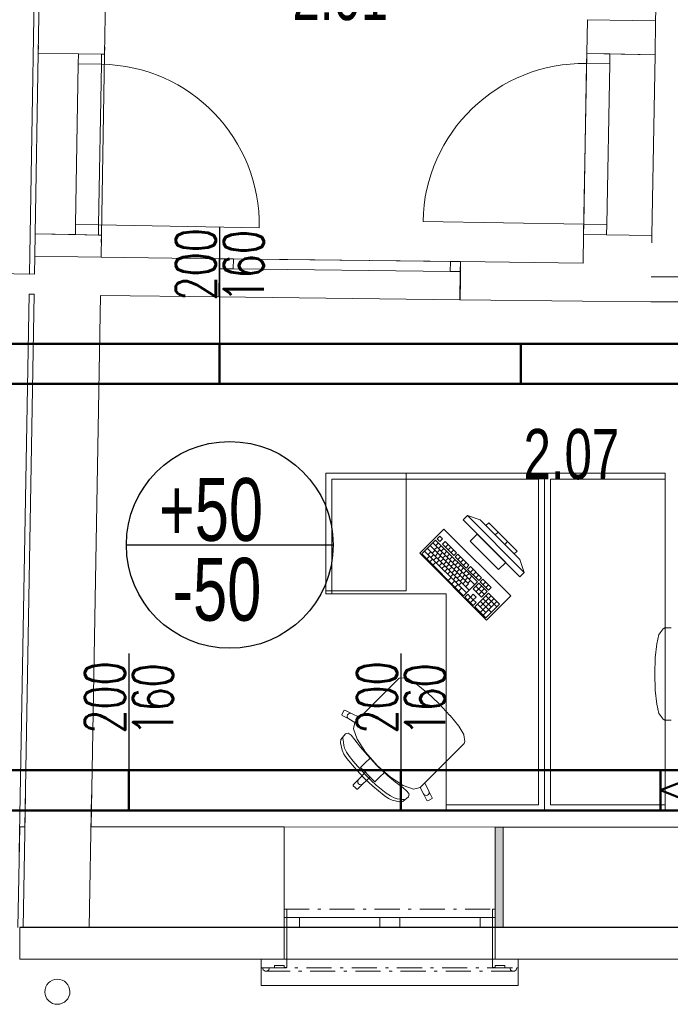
# Model space of a CAD drawing. Header units: millimetres. Extents: x 28262 to 240133, y -152087 to 56534.
# Tile 86 of 107: x 204395 to 207633, y -36103 to -31203. Entities that reach past the tile are written whole.
import ezdxf

# ---------------------------------------------------------------- set-up
doc = ezdxf.new("R2010")
doc.units = ezdxf.units.MM
doc.header["$MEASUREMENT"] = 0
doc.linetypes.add('Čerchovaná M', pattern=[225, 125, -42.5, 15, -42.5])
doc.linetypes.add('Čerchovaná S', pattern=[175, 75, -42.5, 15, -42.5])
for name, color, linetype, lineweight in [('--písmo', 7, 'Continuous', 25), ('--VZT', 6, 'Continuous', 50), ('--VZT POPIS', 7, 'Continuous', 25), ('--VZT_ODV', 5, 'Continuous', 50), ('--VZT_PŘÍVOD', 6, 'Continuous', 50), ('2D prvky - obecné', 7, 'Continuous', 9), ('Konstrukce - nosné', 7, 'Continuous', 9), ('Nové_3D prvky fasada nove', 7, 'Continuous', 9), ('Nové_Interiér - nábytek', 9, 'Continuous', 9), ('Nové_Konstrukce - krov', 9, 'Continuous', 13), ('Nové_Konstrukce - nosné', 7, 'Continuous', 9), ('Nové_Otvory – Dveře', 7, 'Continuous', 9), ('Nové_Otvory – Okna', 7, 'Continuous', 9), ('Nové_Výplně – Řezové', 7, 'Continuous', 9), ('Otvory – Dveře', 7, 'Continuous', 9), ('Výplně – Řezové', 7, 'Continuous', 9)]:
    doc.layers.add(name, color=color, linetype=linetype, lineweight=lineweight)
doc.layers.add('NonPlottable_0', color=7, linetype='Continuous', lineweight=13, plot=False)
doc.styles.add('styl1', font='arial.ttf', dxfattribs={"width": 0.7, "height": 250})
doc.styles.add('styl6', font='romans.shx', dxfattribs={"width": 0.7, "height": 200})

msp = doc.modelspace()

# ---------------------------------------------------------------- hatches: boundary and pattern name
at = {"layer": 'Nové_Výplně – Řezové', "linetype": 'Continuous'}
for points in [[(206586.5, -32596.2), (206587.5, -32596.2), (206589.7, -32406.2), (206588.7, -32406.2)], [(206762.2, -35220.3), (206762.2, -35720.3), (206802.2, -35720.3), (206802.2, -35220.3)]]:
    msp.add_hatch(color=256, dxfattribs=at).paths.add_polyline_path(points)
at = {"layer": 'Výplně – Řezové', "linetype": 'Continuous'}
for points in [[(207532.4, -32605.5), (207535.9, -32607.5), (207535.9, -32605.5)], [(207534.8, -32607.5), (207535.9, -32607.5), (207534.8, -32606.9)]]:
    msp.add_hatch(color=256, dxfattribs=at).paths.add_polyline_path(points)

# ---------------------------------------------------------------- linework, layer by layer
at = {"layer": '--VZT'}
for p, q in [((204488.4, -34937.4), (200603.9, -34937.4)), ((204938.4, -34937.4), (204938.4, -35137.4)), ((206292, -35137.4), (206292, -34937.4)), ((207839, -34937.4), (207584.9, -35037.4)), ((207584.9, -35037.4), (207839, -35137.4)), ((204488.4, -35137.4), (200603.9, -35137.4)), ((212699, -35137.4), (204938.4, -35137.4))]:
    msp.add_line(p, q, dxfattribs=at)
at = {"layer": '--VZT POPIS'}
for p, q in [((205390.2, -32235.3), (205390.2, -32815.3)), ((204926.2, -33816.3), (205955.5, -33816.3)), ((204938.4, -34357.5), (204938.4, -34937.4)), ((206292, -34357.5), (206292, -34937.4))]:
    msp.add_line(p, q, dxfattribs=at)
msp.add_circle((205440.9, -33816.3), 514.7, dxfattribs=at)
at = {"layer": '--VZT_ODV'}
for p, q in [((204488.4, -32815.3), (203411.9, -32815.3)), ((204488.4, -32815.3), (209027, -32815.3)), ((205390.2, -32815.3), (205390.2, -33015.3)), ((206890.2, -32815.3), (206890.2, -33015.3)), ((204488.4, -33015.3), (203411.9, -33015.3)), ((209121.7, -33015.3), (204488.4, -33015.3))]:
    msp.add_line(p, q, dxfattribs=at)
at = {"layer": '--VZT_PŘÍVOD'}
for p, q in [((204488.4, -34937.4), (211582, -34937.4)), ((207584.9, -34937.4), (207584.9, -35137.4)), ((204938.4, -35137.4), (204488.4, -35137.4))]:
    msp.add_line(p, q, dxfattribs=at)
at = {"layer": '2D prvky - obecné', "linetype": 'Continuous'}
for p, q in [((204423.6, -35057.9), (204412, -35720.5)), ((204753.6, -35059.9), (204742, -35720.5)), ((204395.7, -35220.2), (204386.9, -35720.6))]:
    msp.add_line(p, q, dxfattribs=at)
at = {"layer": 'Konstrukce - nosné', "linetype": 'Continuous'}
for p, q in [((204564.2, -27017.2), (204488.1, -31368.8)), ((204818.1, -31374.5), (204893.7, -27050.3)), ((207560.5, -31208.6), (207628.9, -27324.6)), ((207220.6, -31202.6), (207445.5, -31206.5)), ((207445.5, -31206.5), (207560.5, -31208.6)), ((204488.1, -31368.8), (204488.8, -31331.8)), ((204818.1, -31374.5), (204818.7, -31337.5)), ((204488.1, -31368.8), (204688.1, -31372.3)), ((204488.1, -31368.8), (204688.1, -31372.3)), ((204688.1, -31372.3), (204803.1, -31374.3)), ((204803.1, -31374.3), (204818.1, -31374.5)), ((207201.7, -32270.6), (207199.2, -32413.5)), ((207201.7, -32270.6), (207201.1, -32307.5)), ((207201.7, -32270.6), (207316.7, -32272.6)), ((207316.7, -32272.6), (207541.7, -32276.5)), ((207541.7, -32276.5), (207541, -32313.5)), ((204470.5, -32378.6), (204468.9, -32468.6)), ((204470.5, -32378.6), (204685.4, -32382.4)), ((204685.4, -32382.4), (204800.4, -32384.4)), ((204800.4, -32385), (204800.4, -32384.4)), ((205388.8, -32392), (204800.4, -32385)), ((205388.2, -32442), (205388.8, -32392)), ((206588.7, -32494.2), (206589.7, -32406.2)), ((207199.2, -32413.5), (206589.7, -32406.2)), ((204143.7, -32462.9), (204443.7, -32468.2)), ((204468.9, -32468.6), (204443.7, -32468.1)), ((205386.6, -32582), (205388.2, -32442)), ((206587.5, -32596.2), (206588.7, -32494.2)), ((204393.5, -35345.6), (204441.9, -32568.1)), ((204467.1, -32568.6), (204420.8, -35220.2)), ((204441.9, -32568.1), (204467.1, -32568.6)), ((204750.8, -35220.2), (204797.1, -32575)), ((204797.1, -32575), (205386.6, -32582)), ((206587.5, -32596.2), (207195.9, -32603.5)), ((207535.9, -32607.5), (207195.9, -32603.5)), ((204420.8, -35220.2), (204395.9, -35220.2)), ((205712.2, -35220.2), (204750.8, -35220.2)), ((206802.2, -35520.3), (206802.2, -35220.3)), ((207921, -35220.3), (206802.2, -35220.3)), ((206802.2, -35570.3), (206802.2, -35520.3)), ((206802.2, -35720.3), (206802.2, -35570.3)), ((204395.9, -35720.2), (205712.2, -35720.2)), ((206802.2, -35720.3), (207921, -35720.3))]:
    msp.add_line(p, q, dxfattribs=at)
at = {"layer": 'NonPlottable_0'}
for p, q in [((205724.7, -35629.2), (205711.9, -35629.2)), ((205711.9, -35629.2), (205711.9, -35878.5)), ((205724.7, -35919.4), (205724.7, -35629.2)), ((206761.9, -35629.2), (206749.2, -35629.2)), ((206749.2, -35629.2), (206749.2, -35919.4)), ((206761.9, -35878.5), (206761.9, -35629.2)), ((205711.9, -35718.5), (204395.5, -35718.4)), ((204395.5, -35718.4), (204395.5, -35878.4)), ((205711.9, -35878.5), (205711.9, -35718.5)), ((207921.6, -35718.5), (206761.9, -35718.5)), ((206761.9, -35718.5), (206761.9, -35878.5)), ((204395.5, -35878.4), (205711.9, -35878.5)), ((205597.7, -35878.5), (205597.7, -35921.6)), ((205711.9, -35878.5), (205597.7, -35878.5)), ((205664.1, -35921.6), (205664.1, -35910.2)), ((205664.1, -35910.2), (205711.9, -35910.2)), ((205711.9, -35910.2), (205711.9, -35919.4)), ((206876.2, -35878.5), (206761.9, -35878.5)), ((206761.9, -35878.5), (207921.6, -35878.5)), ((206761.9, -35919.4), (206761.9, -35910.2)), ((206761.9, -35910.2), (206809.8, -35910.2)), ((206809.8, -35910.2), (206809.8, -35921.6)), ((206876.2, -35921.6), (206876.2, -35878.5)), ((205597.7, -35921.6), (205604.2, -35921.6)), ((205604.2, -35921.6), (205607.5, -35931.8)), ((205607.5, -35931.8), (205616.3, -35938.2)), ((205616.3, -35938.2), (205627.1, -35938.2)), ((205627.1, -35938.2), (205635.8, -35931.8)), ((205635.8, -35931.8), (205639.1, -35921.6)), ((205639.1, -35921.6), (205664.1, -35921.6)), ((205711.9, -35919.4), (205724.7, -35919.4)), ((206749.2, -35919.4), (206761.9, -35919.4)), ((206809.8, -35921.6), (206834.7, -35921.6)), ((206834.7, -35921.6), (206838.1, -35931.8)), ((206838.1, -35931.8), (206846.8, -35938.2)), ((206846.8, -35938.2), (206857.6, -35938.2)), ((206857.6, -35938.2), (206866.4, -35931.8)), ((206866.4, -35931.8), (206869.7, -35921.6)), ((206869.7, -35921.6), (206876.2, -35921.6))]:
    msp.add_line(p, q, dxfattribs=at)
at = {"layer": 'Nové_3D prvky fasada nove', "linetype": 'Continuous'}
for p, q in [((205711.9, -35629.2), (205711.9, -35878.5)), ((205724.7, -35629.2), (205711.9, -35629.2)), ((205724.7, -35629.2), (205724.7, -35919.4)), ((206761.9, -35629.2), (206749.2, -35629.2)), ((206749.2, -35629.2), (206749.2, -35919.4)), ((206761.9, -35629.2), (206761.9, -35878.5)), ((205596.6, -36008.8), (205596.7, -35878)), ((205596.7, -35878), (206876.2, -35878.3)), ((205597.7, -35878.5), (205597.7, -35921.6)), ((205711.9, -35878.5), (205597.7, -35878.5)), ((205664.1, -35910.2), (205664.1, -35921.6)), ((205711.9, -35910.2), (205664.1, -35910.2)), ((205711.9, -35910.2), (205711.9, -35919.4)), ((206876.2, -35878.5), (206761.9, -35878.5)), ((206761.9, -35910.2), (206761.9, -35919.4)), ((206809.8, -35910.2), (206761.9, -35910.2)), ((206809.8, -35910.2), (206809.8, -35921.6)), ((206876.2, -36009.2), (206876.2, -35878.3)), ((206876.2, -35878.5), (206876.2, -35921.6)), ((205604.2, -35921.6), (205597.7, -35921.6)), ((205604.2, -35921.6), (205607.5, -35931.8)), ((205607.5, -35931.8), (205616.3, -35938.2)), ((205627.1, -35938.2), (205616.3, -35938.2)), ((205635.8, -35931.8), (205627.1, -35938.2)), ((205639.1, -35921.6), (205635.8, -35931.8)), ((205664.1, -35921.6), (205639.1, -35921.6)), ((205724.7, -35919.4), (205711.9, -35919.4)), ((206761.9, -35919.4), (206749.2, -35919.4)), ((206834.7, -35921.6), (206809.8, -35921.6)), ((206834.7, -35921.6), (206838.1, -35931.8)), ((206838.1, -35931.8), (206846.8, -35938.2)), ((206857.6, -35938.2), (206846.8, -35938.2)), ((206866.4, -35931.8), (206857.6, -35938.2)), ((206869.7, -35921.6), (206866.4, -35931.8)), ((206876.2, -35921.6), (206869.7, -35921.6)), ((205596.6, -36008.8), (206876.2, -36009.2))]:
    msp.add_line(p, q, dxfattribs=at)
at = {"layer": 'Nové_3D prvky fasada nove', "linetype": 'Čerchovaná M'}
for p, q in [((205711.9, -35629.2), (205711.9, -35878.5)), ((205724.7, -35629.2), (205711.9, -35629.2)), ((205711.9, -35629.2), (205711.9, -35878.5)), ((205711.9, -35629.2), (206761.9, -35629.2)), ((205724.7, -35919.4), (205724.7, -35629.2)), ((206749.2, -35919.4), (206749.2, -35629.2)), ((206749.2, -35629.2), (206761.9, -35629.2)), ((206761.9, -35629.2), (206761.9, -35878.5)), ((206761.9, -35629.2), (206761.9, -35878.5)), ((205597.7, -35878.5), (205597.7, -35921.6)), ((205711.9, -35878.5), (205597.7, -35878.5)), ((205597.7, -35878.5), (205597.7, -35921.6)), ((205597.7, -35878.5), (206876.2, -35878.5)), ((205664.1, -35921.6), (205664.1, -35910.2)), ((205664.1, -35910.2), (205711.9, -35910.2)), ((205711.9, -35910.2), (205711.9, -35919.4)), ((206761.9, -35878.5), (206876.2, -35878.5)), ((206761.9, -35910.2), (206761.9, -35919.4)), ((206809.8, -35910.2), (206761.9, -35910.2)), ((206809.8, -35921.6), (206809.8, -35910.2)), ((206876.2, -35878.5), (206876.2, -35921.6)), ((206876.2, -35878.5), (206876.2, -35921.6)), ((205597.7, -35921.6), (205604.2, -35921.6)), ((205597.7, -35921.6), (206876.2, -35921.6)), ((205604.2, -35921.6), (205607.5, -35931.8)), ((205604.2, -35921.6), (205607.5, -35931.8)), ((205607.5, -35931.8), (205616.3, -35938.2)), ((205607.5, -35931.8), (205616.3, -35938.2)), ((205616.3, -35938.2), (205627.1, -35938.2)), ((205616.3, -35938.2), (206857.6, -35938.2)), ((205627.1, -35938.2), (205635.8, -35931.8)), ((205635.8, -35931.8), (205639.1, -35921.6)), ((205639.1, -35921.6), (205664.1, -35921.6)), ((205711.9, -35919.4), (205724.7, -35919.4)), ((206761.9, -35919.4), (206749.2, -35919.4)), ((206834.7, -35921.6), (206809.8, -35921.6)), ((206838.1, -35931.8), (206834.7, -35921.6)), ((206846.8, -35938.2), (206838.1, -35931.8)), ((206857.6, -35938.2), (206846.8, -35938.2)), ((206866.4, -35931.8), (206857.6, -35938.2)), ((206866.4, -35931.8), (206857.6, -35938.2)), ((206869.7, -35921.6), (206866.4, -35931.8)), ((206869.7, -35921.6), (206866.4, -35931.8)), ((206876.2, -35921.6), (206869.7, -35921.6))]:
    msp.add_line(p, q, dxfattribs=at)
at = {"layer": 'Nové_3D prvky fasada nove', "linetype": 'Čerchovaná S'}
msp.add_line((205596.7, -35878.1), (206876.2, -35878.5), dxfattribs=at)
at = {"layer": 'Nové_Interiér - nábytek', "linetype": 'Continuous'}
for p, q in [((207007.6, -33459.3), (205918.6, -33459.3)), ((205918.6, -33459.3), (205918.6, -34059.3)), ((205948.6, -33459.3), (205918.6, -33459.3)), ((205918.6, -33459.3), (205918.6, -33489.3)), ((206977.6, -33459.3), (205948.6, -33459.3)), ((206318.6, -34044.3), (206318.6, -33459.3)), ((207007.6, -33459.3), (206977.6, -33459.3)), ((207007.6, -35139.2), (207007.6, -33459.3)), ((207007.6, -33489.3), (207007.6, -33459.3)), ((207007.6, -33459.3), (207007.6, -35139.2)), ((207607.6, -33459.3), (207007.6, -33459.3)), ((207007.6, -33459.3), (207007.6, -33489.3)), ((207037.6, -33459.3), (207007.6, -33459.3)), ((207607.6, -33459.3), (207037.6, -33459.3)), ((207607.6, -35139.2), (207607.6, -33459.3)), ((207607.6, -33489.3), (207607.6, -33459.3)), ((205918.6, -33489.3), (205918.6, -34059.3)), ((205948.6, -33489.3), (206977.6, -33489.3)), ((205948.6, -34059.3), (205948.6, -33489.3)), ((206977.6, -33489.3), (206977.6, -35109.2)), ((207007.6, -35109.2), (207007.6, -33489.3)), ((207007.6, -33489.3), (207007.6, -35109.2)), ((207037.6, -35109.2), (207037.6, -33489.3)), ((207037.6, -33489.3), (207607.6, -33489.3)), ((206623.5, -33670.4), (206602.3, -33691.6)), ((206602.3, -33691.6), (206885.1, -33974.5)), ((206906.3, -33953.2), (206623.5, -33670.4)), ((206623.5, -33670.4), (206687.1, -33691.6)), ((206687.1, -33691.6), (206885.1, -33889.6)), ((206729.5, -33705.8), (206715.4, -33719.9)), ((206871, -33847.2), (206729.5, -33705.8)), ((206506.8, -33737.6), (206386.6, -33857.8)), ((206839.1, -34069.9), (206506.8, -33737.6)), ((206715.4, -33719.9), (206856.8, -33861.3)), ((206762.5, -33767), (206776.7, -33752.9)), ((206465.5, -33792.7), (206396.9, -33861.3)), ((206451.8, -33806.4), (206659.5, -34014.1)), ((206673.2, -34000.4), (206465.5, -33792.7)), ((206465.6, -33820.3), (206479.4, -33806.6)), ((206486.1, -33772.1), (206472.4, -33785.9)), ((206472.4, -33785.9), (206486.2, -33799.7)), ((206499.9, -33786), (206486.1, -33772.1)), ((206486.2, -33799.7), (206499.9, -33786)), ((206513.8, -33799.8), (206500.1, -33813.5)), ((206569.2, -33855.2), (206513.8, -33799.8)), ((206673, -33762.3), (206637.6, -33797.7)), ((206637.6, -33797.7), (206779, -33939.1)), ((206814.4, -33903.7), (206673, -33762.3)), ((206809.7, -33814.2), (206823.8, -33800)), ((206386.6, -33857.8), (206718.9, -34190.1)), ((206410.7, -33847.6), (206618.4, -34055.3)), ((206424.4, -33833.9), (206632.1, -34041.6)), ((206428, -33864.9), (206441.7, -33851.2)), ((206438.1, -33820.1), (206628.5, -34010.5)), ((206448.6, -33858.1), (206462.3, -33844.4)), ((206458.9, -33840.9), (206472.6, -33827.2)), ((206462.4, -33871.9), (206476.2, -33858.2)), ((206472.7, -33854.8), (206486.4, -33841)), ((206479.5, -33834.1), (206493.2, -33820.4)), ((206486.5, -33868.6), (206500.3, -33854.9)), ((206493.3, -33848), (206507.1, -33834.3)), ((206500.1, -33813.5), (206555.4, -33868.9)), ((206507.2, -33861.8), (206520.9, -33848.1)), ((206513.9, -33827.4), (206527.6, -33813.7)), ((206527.8, -33841.2), (206541.5, -33827.5)), ((206541.6, -33855.1), (206555.3, -33841.4)), ((206555.4, -33868.9), (206569.2, -33855.2)), ((206856.8, -33861.3), (206871, -33847.2)), ((206396.9, -33861.3), (206604.7, -34069)), ((206421.2, -33885.5), (206434.9, -33871.8)), ((206436.8, -33901.1), (206450.5, -33887.4)), ((206441.8, -33878.7), (206455.5, -33865)), ((206452.3, -33916.7), (206466, -33903)), ((206455.7, -33892.6), (206469.4, -33878.9)), ((206469.5, -33906.4), (206483.2, -33892.7)), ((206476.3, -33885.8), (206490, -33872.1)), ((206483.4, -33920.3), (206497.1, -33906.6)), ((206490.1, -33899.6), (206503.9, -33885.9)), ((206500.4, -33882.5), (206514.1, -33868.7)), ((206504, -33913.5), (206517.7, -33899.8)), ((206514.2, -33896.3), (206528, -33882.6)), ((206521, -33875.7), (206534.7, -33861.9)), ((206528.1, -33910.1), (206541.8, -33896.4)), ((206534.9, -33889.5), (206548.6, -33875.8)), ((206548.7, -33903.4), (206562.4, -33889.6)), ((206576.1, -33862.2), (206562.4, -33875.9)), ((206562.4, -33875.9), (206617.8, -33931.3)), ((206562.6, -33917.2), (206576.3, -33903.5)), ((206631.5, -33917.5), (206576.1, -33862.2)), ((206576.2, -33889.7), (206589.9, -33876)), ((206590.1, -33903.6), (206603.8, -33889.8)), ((206603.9, -33917.4), (206617.6, -33903.7)), ((206779, -33939.1), (206814.4, -33903.7)), ((206906.3, -33953.2), (206885.1, -33889.6)), ((206497.2, -33934.1), (206510.9, -33920.4)), ((206511, -33948), (206524.8, -33934.2)), ((206517.8, -33927.3), (206531.6, -33913.6)), ((206524.9, -33961.8), (206538.6, -33948.1)), ((206531.7, -33941.2), (206545.4, -33927.5)), ((206541.9, -33924), (206555.7, -33910.3)), ((206545.5, -33955), (206559.2, -33941.3)), ((206555.8, -33937.8), (206569.5, -33924.1)), ((206559.4, -33968.9), (206573.1, -33955.2)), ((206569.6, -33951.7), (206583.3, -33938)), ((206576.4, -33931.1), (206590.1, -33917.3)), ((206583.5, -33965.5), (206597.2, -33951.8)), ((206590.3, -33944.9), (206604, -33931.2)), ((206604.1, -33958.7), (206617.8, -33945)), ((206617.8, -33931.3), (206631.5, -33917.5)), ((206638.4, -33924.5), (206624.7, -33938.2)), ((206624.7, -33938.2), (206680.1, -33993.6)), ((206693.8, -33979.9), (206638.4, -33924.5)), ((206638.5, -33952), (206652.2, -33938.3)), ((206652.4, -33965.9), (206666.1, -33952.2)), ((206885.1, -33974.5), (206906.3, -33953.2)), ((206528.5, -33992.8), (206542.2, -33979.1)), ((206538.7, -33975.7), (206552.5, -33961.9)), ((206545.8, -34010.1), (206559.5, -33996.4)), ((206552.6, -33989.5), (206566.3, -33975.8)), ((206566.4, -34003.4), (206580.2, -33989.6)), ((206573.2, -33982.7), (206586.9, -33969)), ((206580.3, -34017.2), (206594, -34003.5)), ((206587.1, -33996.6), (206600.8, -33982.8)), ((206597.3, -33979.4), (206611, -33965.7)), ((206600.9, -34010.4), (206614.6, -33996.7)), ((206604.7, -34069), (206673.2, -34000.4)), ((206611.2, -33993.2), (206624.9, -33979.5)), ((206618, -33972.6), (206631.7, -33958.9)), ((206625, -34007.1), (206638.7, -33993.4)), ((206631.8, -33986.4), (206645.5, -33972.7)), ((206666.2, -33979.7), (206679.9, -33966)), ((206680.1, -33993.6), (206693.8, -33979.9)), ((206700.7, -33986.8), (206687, -34000.5)), ((206687, -34000.5), (206728.5, -34042)), ((206742.3, -34028.3), (206700.7, -33986.8)), ((206700.8, -34014.3), (206714.6, -34000.6)), ((205918.6, -34044.3), (206318.6, -34044.3)), ((206563.1, -34027.4), (206576.8, -34013.7)), ((206580.4, -34044.8), (206594.1, -34031)), ((206614.8, -34024.3), (206628.5, -34010.5)), ((206680.1, -34007.3), (206652.7, -34034.8)), ((206652.7, -34034.8), (206694.3, -34076.3)), ((206666.4, -34021.1), (206708, -34062.6)), ((206666.6, -34048.6), (206694, -34021.2)), ((206721.7, -34048.9), (206680.1, -34007.3)), ((206680.4, -34062.5), (206707.8, -34035)), ((206694.3, -34076.3), (206721.7, -34048.9)), ((206714.7, -34028.2), (206728.4, -34014.5)), ((206728.5, -34042), (206742.3, -34028.3)), ((205918.6, -34059.3), (206517.4, -34059.3)), ((205918.6, -34059.3), (205948.6, -34059.3)), ((206517.4, -34059.3), (206517.4, -35139.2)), ((206625.3, -34062.2), (206611.6, -34075.9)), ((206611.6, -34075.9), (206653.1, -34117.5)), ((206639.1, -34076), (206625.3, -34062.2)), ((206625.4, -34089.8), (206639.1, -34076)), ((206652.9, -34062.3), (206639.1, -34076)), ((206639.1, -34076), (206653, -34089.9)), ((206639.3, -34103.6), (206653, -34089.9)), ((206666.7, -34076.2), (206652.9, -34062.3)), ((206653, -34089.9), (206666.7, -34076.2)), ((206666.8, -34103.7), (206653, -34089.9)), ((206653.1, -34117.5), (206666.8, -34103.7)), ((206728.6, -34055.8), (206660, -34124.4)), ((206687.5, -34097), (206742.9, -34152.3)), ((206687.6, -34124.5), (206742.5, -34069.7)), ((206687.7, -34152.1), (206756.3, -34083.5)), ((206701.2, -34083.2), (206742.7, -34124.8)), ((206701.6, -34165.9), (206770.2, -34097.4)), ((206714.9, -34069.5), (206770.3, -34124.9)), ((206718.9, -34190.1), (206839.1, -34069.9)), ((206784, -34111.2), (206728.6, -34055.8)), ((206660, -34124.4), (206715.4, -34179.8)), ((206673.8, -34110.7), (206715.3, -34152.2)), ((206715.4, -34179.8), (206784, -34111.2)), ((207577.3, -34260.9), (207598.4, -34234)), ((207598.4, -34234), (207607, -34229.5)), ((207607, -34229.5), (207638.1, -34229.5)), ((207565.7, -34308.9), (207576.4, -34263)), ((207576.4, -34263), (207577.3, -34260.9)), ((207558.6, -34377.7), (207565.7, -34308.9)), ((207556, -34458.8), (207558.5, -34378.7)), ((207558.5, -34378.7), (207558.6, -34377.7)), ((206283.4, -34480.3), (206261.4, -34502.2)), ((206292.7, -34477.4), (206283.4, -34480.3)), ((206326.6, -34481.4), (206292.7, -34477.4)), ((206328.7, -34482.3), (206326.6, -34481.4)), ((206368.7, -34507.2), (206328.7, -34482.3)), ((207556, -34458.8), (207558.5, -34538.8)), ((206235.9, -34527.7), (206088, -34675.6)), ((206261.4, -34502.2), (206235.9, -34527.7)), ((206422.4, -34550.8), (206368.7, -34507.2)), ((207558.5, -34538.8), (207558.6, -34539.9)), ((207558.6, -34539.9), (207565.7, -34608.6)), ((206423.2, -34551.4), (206422.4, -34550.8)), ((206481.6, -34606.3), (206423.2, -34551.4)), ((206009.1, -34640.3), (205998.3, -34661.7)), ((206013.2, -34639), (206009.1, -34640.3)), ((206046.3, -34656), (206013.2, -34639)), ((206481.6, -34606.3), (206536.4, -34664.6)), ((207565.7, -34608.6), (207576.4, -34654.6)), ((205998.3, -34661.7), (205999.7, -34665.7)), ((205999.7, -34665.7), (206032.8, -34682.7)), ((206026.1, -34662.5), (206024.5, -34668.1)), ((206024.5, -34668.1), (206025.2, -34673.9)), ((206025.2, -34673.9), (206028.1, -34679.1)), ((206029.7, -34657.9), (206026.1, -34662.5)), ((206028.1, -34679.1), (206032.8, -34682.7)), ((206034.8, -34655.1), (206029.7, -34657.9)), ((206032.8, -34682.7), (206063.8, -34700)), ((206040.6, -34654.4), (206034.8, -34655.1)), ((206046.3, -34656), (206040.6, -34654.4)), ((206088, -34675.6), (206046.3, -34656)), ((206063.8, -34699.8), (206088, -34675.6)), ((206536.4, -34664.6), (206537.1, -34665.5)), ((206537.1, -34665.5), (206580.7, -34719.1)), ((207576.4, -34654.6), (207577.3, -34656.7)), ((207577.3, -34656.7), (207598.4, -34683.5)), ((207598.4, -34683.5), (207607, -34688)), ((207607, -34688), (207638.1, -34688)), ((206063.8, -34700), (206056.3, -34732)), ((206056.3, -34732), (206074.7, -34783.9)), ((206063.8, -34699.8), (206063.8, -34700)), ((206580.7, -34719.1), (206605.6, -34759.2)), ((205994.5, -34785), (205992.6, -34801.7)), ((206017.7, -34757.1), (205994.5, -34785)), ((206004.1, -34779.7), (206003.3, -34775.2)), ((206004.9, -34787.7), (206004.1, -34779.7)), ((206006.9, -34798.5), (206004.9, -34787.7)), ((206030.6, -34753.7), (206017.7, -34757.1)), ((206044.9, -34763.7), (206030.6, -34753.7)), ((206063.5, -34786), (206044.9, -34763.7)), ((206091.4, -34822.2), (206063.5, -34786)), ((206074.7, -34783.9), (206116, -34847.8)), ((206605.6, -34759.2), (206606.5, -34761.3)), ((206606.5, -34761.3), (206610.5, -34795.2)), ((205992.6, -34801.7), (206000.4, -34837.9)), ((206000.4, -34837.9), (206009.3, -34857.1)), ((206008.1, -34813.9), (206006.9, -34798.5)), ((206012, -34828.6), (206008.1, -34813.9)), ((206022, -34847.5), (206012, -34828.6)), ((206124.2, -34861.5), (206091.4, -34822.2)), ((206585.7, -34826.5), (206560.1, -34852)), ((206607.6, -34804.5), (206585.7, -34826.5)), ((206610.5, -34795.2), (206607.6, -34804.5)), ((206009.3, -34857.1), (206024.2, -34878.8)), ((206036.8, -34869.3), (206022, -34847.5)), ((206024.2, -34878.8), (206071.1, -34935.5)), ((206055.4, -34893.1), (206036.8, -34869.3)), ((206140.8, -34875.9), (206113.4, -34903.3)), ((206116, -34847.8), (206140.8, -34875.9)), ((206173.6, -34914.2), (206124.2, -34861.5)), ((206140.8, -34875.9), (206174.1, -34913.8)), ((206560.1, -34852), (206412.3, -34999.8)), ((206076.5, -34917.9), (206055.4, -34893.1)), ((206071.1, -34935.5), (206110.2, -34977.7)), ((206099.1, -34942.5), (206076.5, -34917.9)), ((206113.4, -34903.3), (206092.3, -34924.4)), ((206092.3, -34924.4), (206115.9, -34948.1)), ((206173.6, -34914.2), (206226.4, -34963.7)), ((206211.9, -34947.1), (206174.1, -34913.8)), ((206081.9, -34984.6), (206055.8, -35010.7)), ((206081.9, -34984.6), (206078.7, -34989.5)), ((206115.9, -34948.1), (206081.9, -34984.6)), ((206121.9, -34966), (206099.1, -34942.5)), ((206139.8, -34972), (206103.3, -35006)), ((206152.4, -35016.8), (206110.2, -34977.7)), ((206115.9, -34948.1), (206127.8, -34960)), ((206121.9, -34966), (206145.4, -34988.8)), ((206139.8, -34972), (206127.8, -34960)), ((206163.4, -34995.6), (206139.8, -34972)), ((206184.6, -34974.4), (206163.4, -34995.6)), ((206211.9, -34947.1), (206184.6, -34974.4)), ((206240.1, -34971.9), (206211.9, -34947.1)), ((206226.4, -34963.7), (206265.7, -34996.4)), ((206303.9, -35013.2), (206240.1, -34971.9)), ((206055.8, -35010.7), (206055.8, -35014.9)), ((206055.8, -35014.9), (206064.4, -35023.5)), ((206072.9, -35032), (206064.4, -35023.5)), ((206077.2, -35032), (206072.9, -35032)), ((206103.3, -35006), (206077.2, -35032)), ((206078.7, -34989.5), (206077.6, -34995.2)), ((206077.6, -34995.2), (206078.7, -35001)), ((206078.7, -35001), (206082, -35005.9)), ((206086.9, -35009.1), (206082, -35005.9)), ((206092.7, -35010.3), (206086.9, -35009.1)), ((206098.4, -35009.2), (206092.7, -35010.3)), ((206103.3, -35006), (206098.4, -35009.2)), ((206145.4, -34988.8), (206170, -35011.3)), ((206209.1, -35063.6), (206152.4, -35016.8)), ((206170, -35011.3), (206194.8, -35032.5)), ((206194.8, -35032.5), (206218.6, -35051.1)), ((206265.7, -34996.4), (206301.9, -35024.3)), ((206301.9, -35024.3), (206324.2, -35043)), ((206355.9, -35031.5), (206303.9, -35013.2)), ((206387.8, -35024.1), (206355.9, -35031.5)), ((206388.1, -35024.1), (206387.8, -35024.1)), ((206405.1, -35055.1), (206387.8, -35024.1)), ((206388.1, -35024.1), (206412.3, -34999.8)), ((206412.3, -34999.8), (206431.9, -35041.6)), ((206230.8, -35078.5), (206209.1, -35063.6)), ((206218.6, -35051.1), (206240.4, -35065.9)), ((206250, -35087.5), (206230.8, -35078.5)), ((206240.4, -35065.9), (206259.2, -35075.9)), ((206259.2, -35075.9), (206274, -35079.8)), ((206274, -35079.8), (206289.4, -35080.9)), ((206289.4, -35080.9), (206300.1, -35083)), ((206300.1, -35083), (206308.2, -35083.7)), ((206330.8, -35070.2), (206302.9, -35093.4)), ((206308.2, -35083.7), (206312.7, -35084.5)), ((206324.2, -35043), (206334.2, -35057.3)), ((206334.2, -35057.3), (206330.8, -35070.2)), ((206408.8, -35059.7), (206405.1, -35055.1)), ((206422.1, -35088.2), (206405.1, -35055.1)), ((206413.9, -35062.6), (206408.8, -35059.7)), ((206419.8, -35063.3), (206413.9, -35062.6)), ((206425.4, -35061.8), (206419.8, -35063.3)), ((206430, -35058.2), (206425.4, -35061.8)), ((206447.5, -35078.7), (206426.2, -35089.5)), ((206432.8, -35053.1), (206430, -35058.2)), ((206431.9, -35041.6), (206433.5, -35047.2)), ((206431.9, -35041.6), (206448.8, -35074.7)), ((206433.5, -35047.2), (206432.8, -35053.1)), ((206448.8, -35074.7), (206447.5, -35078.7)), ((206286.1, -35095.3), (206250, -35087.5)), ((206302.9, -35093.4), (206286.1, -35095.3)), ((206426.2, -35089.5), (206422.1, -35088.2)), ((206517.4, -35109.2), (206517.4, -35139.2)), ((206977.6, -35109.2), (206517.4, -35109.2)), ((207007.6, -35139.2), (207007.6, -35109.2)), ((207007.6, -35109.2), (207007.6, -35139.2)), ((207607.6, -35109.2), (207037.6, -35109.2)), ((207607.6, -35139.2), (207607.6, -35109.2)), ((206517.4, -35139.2), (207007.6, -35139.2)), ((206517.4, -35139.2), (206977.6, -35139.2)), ((206977.6, -35139.2), (207007.6, -35139.2)), ((207007.6, -35139.2), (207607.6, -35139.2)), ((207007.6, -35139.2), (207037.6, -35139.2)), ((207037.6, -35139.2), (207607.6, -35139.2))]:
    msp.add_line(p, q, dxfattribs=at)
at = {"layer": 'Nové_Konstrukce - krov', "linetype": 'Continuous'}
for start, end in [(79.0063, 259.0063), (259.0063, 79.0063)]:
    msp.add_arc((204582.8, -36040.1), 62.5, start, end, dxfattribs=at)
at = {"layer": 'Nové_Konstrukce - nosné', "linetype": 'Continuous'}
for p, q in [((207220.6, -31202.6), (207217.6, -31370.7)), ((207557.5, -31376.7), (207560.5, -31208.6)), ((207557.5, -31376.7), (207217.6, -31370.7)), ((204472.4, -32268.6), (204470.5, -32378.6)), ((204472.4, -32268.6), (204802.3, -32274.4)), ((204800.4, -32384.4), (204802.3, -32274.4)), ((206586.5, -32596.2), (206588.7, -32406.2)), ((206589.7, -32406.2), (206588.7, -32406.2)), ((207791, -32482.5), (207538.1, -32482.5)), ((206586.5, -32596.2), (206587.5, -32596.2)), ((207535.9, -32607.5), (207791, -32607.5)), ((205712.2, -35220.2), (205712.2, -35720.2)), ((206802.2, -35220.3), (206762.2, -35220.3)), ((206762.2, -35720.3), (206762.2, -35220.3)), ((205711.9, -35628.5), (205711.9, -35878.5)), ((205711.9, -35628.5), (205711.9, -35718.5)), ((206761.9, -35628.5), (206761.9, -35878.5)), ((206761.9, -35628.5), (206761.9, -35718.5)), ((205711.9, -35718.5), (204395.5, -35718.4)), ((207921.6, -35718.5), (206761.9, -35718.5)), ((206762.2, -35720.3), (206802.2, -35720.3)), ((204395.5, -35878.4), (205711.9, -35878.5)), ((206761.9, -35878.5), (207921.6, -35878.5))]:
    msp.add_line(p, q, dxfattribs=at)
at = {"layer": 'Nové_Otvory – Dveře', "linetype": 'Continuous'}
for p, q in [((204488.1, -31368.8), (204488.8, -31331.8)), ((204488.1, -31368.8), (204488.8, -31331.8)), ((204818.1, -31374.5), (204818.7, -31337.5)), ((204818.1, -31374.5), (204818.7, -31337.5)), ((207217.6, -31370.7), (207218.2, -31333.7)), ((207217.6, -31370.7), (207218.2, -31333.7)), ((207557.5, -31376.7), (207558.2, -31339.7)), ((207557.5, -31376.7), (207558.2, -31339.7)), ((204488.1, -31368.8), (204472.4, -32268.6)), ((204488.1, -31368.8), (204688.1, -31372.3)), ((204488.1, -31368.8), (204688.1, -31372.3)), ((204488.1, -31368.8), (204688.1, -31372.3)), ((204688.1, -31372.3), (204687.2, -31422.2)), ((204803.1, -31374.3), (204688.1, -31372.3)), ((204688.1, -31372.3), (204803.1, -31374.3)), ((204688.1, -31372.3), (204803.1, -31374.3)), ((204802.2, -31424.3), (204803.1, -31374.3)), ((204818.1, -31374.5), (204802.3, -32274.4)), ((204803.1, -31374.3), (204818.1, -31374.5)), ((204803.1, -31374.3), (204818.1, -31374.5)), ((207217.6, -31370.7), (207201.7, -32270.6)), ((207216.7, -31420.7), (207217.6, -31370.7)), ((207217.6, -31370.7), (207332.6, -31372.7)), ((207217.6, -31370.7), (207332.6, -31372.7)), ((207217.6, -31370.7), (207332.6, -31372.7)), ((207332.6, -31372.7), (207331.7, -31422.7)), ((207332.6, -31372.7), (207557.5, -31376.7)), ((207332.6, -31372.7), (207557.5, -31376.7)), ((207557.5, -31376.7), (207541.7, -32276.5)), ((204687.2, -31422.2), (204673.2, -32222.1)), ((204687.2, -31422.2), (204802.2, -31424.3)), ((204788.2, -32224.1), (204802.2, -31424.3)), ((207216.7, -31420.7), (207202.6, -32220.6)), ((207331.7, -31422.7), (207216.7, -31420.7)), ((207317.6, -32222.6), (207331.7, -31422.7)), ((204673.2, -32222.1), (204672.4, -32272.1)), ((204788.2, -32224.1), (204673.2, -32222.1)), ((204787.3, -32274.1), (204788.2, -32224.1)), ((204788.2, -32224.1), (205588.1, -32238.1)), ((207202.6, -32220.6), (206402.8, -32206.5)), ((207201.7, -32270.6), (207202.6, -32220.6)), ((207202.6, -32220.6), (207317.6, -32222.6)), ((207317.6, -32222.6), (207316.7, -32272.6)), ((204472.4, -32268.6), (204471.7, -32305.6)), ((204472.4, -32268.6), (204471.7, -32305.6)), ((204472.4, -32268.6), (204672.4, -32272.1)), ((204472.4, -32268.6), (204672.4, -32272.1)), ((204472.4, -32268.6), (204672.4, -32272.1)), ((204672.4, -32272.1), (204787.3, -32274.1)), ((204672.4, -32272.1), (204787.3, -32274.1)), ((204672.4, -32272.1), (204787.3, -32274.1)), ((204787.3, -32274.1), (204802.3, -32274.4)), ((204787.3, -32274.1), (204802.3, -32274.4)), ((204802.3, -32274.4), (204801.7, -32311.4)), ((204802.3, -32274.4), (204801.7, -32311.4)), ((207201.7, -32270.6), (207201.1, -32307.5)), ((207201.7, -32270.6), (207201.1, -32307.5)), ((207316.7, -32272.6), (207201.7, -32270.6)), ((207201.7, -32270.6), (207316.7, -32272.6)), ((207201.7, -32270.6), (207316.7, -32272.6)), ((207316.7, -32272.6), (207541.7, -32276.5)), ((207316.7, -32272.6), (207541.7, -32276.5)), ((207541.7, -32276.5), (207541, -32313.5)), ((207541.7, -32276.5), (207541, -32313.5))]:
    msp.add_line(p, q, dxfattribs=at)
for centre, start, end in [((204788.2, -32224.1), 358.9982, 88.9982), ((207202.6, -32220.6), 88.9912, 178.9912)]:
    msp.add_arc(centre, 800, start, end, dxfattribs=at)
at = {"layer": 'Nové_Otvory – Okna', "linetype": 'Continuous'}
for p, q in [((205388.2, -32442), (205388.8, -32392)), ((205388.2, -32442), (205388.8, -32392)), ((206588.7, -32406.2), (205388.8, -32392)), ((205458.8, -32392.8), (205388.8, -32392)), ((205458.2, -32442.8), (205458.8, -32392.8)), ((206538.7, -32405.6), (205458.8, -32392.8)), ((206538.7, -32405.6), (206538.2, -32455.6)), ((206588.7, -32406.2), (206538.7, -32405.6)), ((206588.1, -32456.2), (206588.7, -32406.2)), ((206588.1, -32456.2), (206588.7, -32406.2)), ((205386.6, -32582), (205388.2, -32442)), ((205388.2, -32442), (205458.2, -32442.8)), ((205458.2, -32442.8), (206538.2, -32455.6)), ((206538.2, -32455.6), (206588.1, -32456.2)), ((206586.5, -32596.2), (206588.1, -32456.2)), ((206586.5, -32596.2), (205386.6, -32582)), ((206762.2, -35220.3), (205712.2, -35220.2)), ((205712.2, -35670.2), (205712.2, -35220.2)), ((206762.2, -35670.3), (206762.2, -35220.3)), ((205711.9, -35628.5), (205711.9, -35718.5)), ((205711.9, -35628.5), (205711.9, -35878.5)), ((205787.2, -35670.2), (205712.2, -35670.2)), ((205712.2, -35720.2), (205712.2, -35670.2)), ((205712.2, -35720.2), (205712.2, -35670.2)), ((205787.2, -35720.2), (205787.2, -35670.2)), ((206187.2, -35670.2), (205787.2, -35670.2)), ((206237.2, -35670.2), (206187.2, -35670.2)), ((206187.2, -35670.2), (206187.2, -35720.2)), ((206287.2, -35670.2), (206237.2, -35670.2)), ((206287.2, -35720.2), (206287.2, -35670.2)), ((206687.2, -35670.3), (206287.2, -35670.2)), ((206762.2, -35670.3), (206687.2, -35670.3)), ((206687.2, -35670.3), (206687.2, -35720.3)), ((206761.9, -35628.5), (206761.9, -35718.5)), ((206761.9, -35628.5), (206761.9, -35878.5)), ((206762.2, -35720.3), (206762.2, -35670.3)), ((206762.2, -35720.3), (206762.2, -35670.3)), ((206761.9, -35718.5), (205711.9, -35718.5)), ((206762.2, -35720.3), (205712.2, -35720.2)), ((205712.2, -35720.2), (205787.2, -35720.2)), ((205787.2, -35720.2), (206187.2, -35720.2)), ((206187.2, -35720.2), (206237.2, -35720.2)), ((206237.2, -35720.2), (206287.2, -35720.2)), ((206287.2, -35720.2), (206687.2, -35720.3)), ((206687.2, -35720.3), (206762.2, -35720.3)), ((206761.9, -35878.5), (205711.9, -35878.5))]:
    msp.add_line(p, q, dxfattribs=at)
at = {"layer": 'Otvory – Dveře', "linetype": 'Continuous'}
for p in [(204469.1, -31013.3), (204143.7, -32462.9)]:
    msp.add_line(p, (204443.7, -32468.2), dxfattribs=at)

# ---------------------------------------------------------------- texts
at = {"layer": '--písmo', "style": 'styl1', "width": 0.7}
for s, p in [('2.01', (205753.1, -31204.6)), ('2.07', (206903.3, -33489.3))]:
    msp.add_text(s, height=250, dxfattribs=at).set_placement(p)
at = {"layer": '--VZT POPIS', "style": 'styl6', "width": 0.7}
for s, p in [('200', (205371.7, -32600)), ('160', (205610.6, -32609.4)), ('200', (204919.9, -34755.9)), ('160', (205158.8, -34765.3)), ('200', (206273.5, -34755.9)), ('160', (206512.4, -34765.3))]:
    msp.add_text(s, height=200, rotation=90, dxfattribs=at).set_placement(p)
at = {"layer": '--VZT POPIS', "style": 'styl1', "width": 0.7}
for s, p in [('+50', (205088.3, -33796.2)), ('-50', (205156.4, -34193.4))]:
    msp.add_text(s, height=312.5, dxfattribs=at).set_placement(p)

doc.saveas('drawing.dxf')
